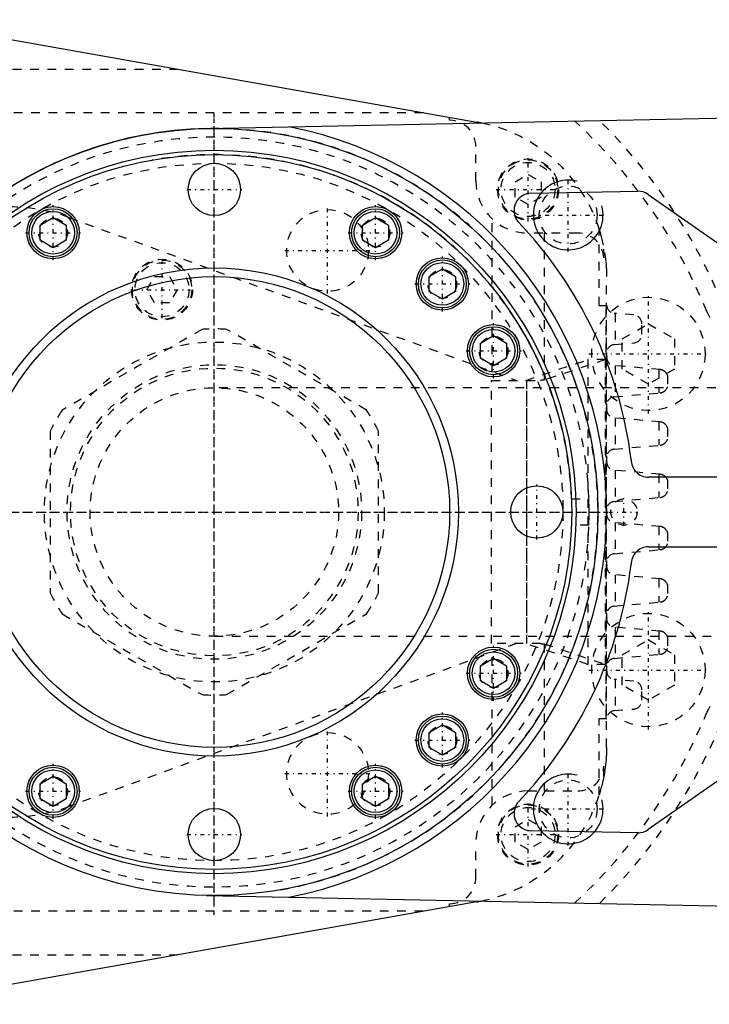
# Model space of a CAD drawing. Extents: x -394 to 171, y -70 to 70.
# Tile 3 of 5: x -242 to -163, y -56 to 56. Entities that reach past the tile are written whole.
import ezdxf

# ---------------------------------------------------------------- set-up
doc = ezdxf.new("R2010")
doc.units = 0
doc.linetypes.add('CENTER', pattern=[1.5, 0.45, -0.5, 0.05, -0.5])
doc.linetypes.add('DASHED', pattern=[2, 1, -1])
for name, color, linetype in [('AM_0', 7, 'CONTINUOUS'), ('AM_10', 7, 'CONTINUOUS'), ('AM_3', 7, 'DASHED'), ('AM_7', 7, 'CENTER')]:
    doc.layers.add(name, color=color, linetype=linetype)

msp = doc.modelspace()

# ---------------------------------------------------------------- linework, layer by layer
at = {"layer": 'AM_0', "color": 7, "linetype": 'CONTINUOUS'}
for p, q in [((-256.35, 56.48), (-189.87, 44.73)), ((-220.9, 43.99), (-33.69, 47.82)), ((-183.66, 36.57), (-171.43, 36.8)), ((-170.24, 36.44), (-129.17, 7.64)), ((-240, 32.91), (-238.5, 33.77)), ((-240, 31.18), (-240, 32.91)), ((-238.5, 33.77), (-237, 32.91)), ((-237, 32.91), (-237, 31.18)), ((-203, 32.91), (-201.5, 33.77)), ((-203, 31.18), (-203, 32.91)), ((-201.5, 33.77), (-200, 32.91)), ((-200, 32.91), (-200, 31.18)), ((-238.5, 30.31), (-240, 31.18)), ((-237, 31.18), (-238.5, 30.31)), ((-201.5, 30.31), (-203, 31.18)), ((-200, 31.18), (-201.5, 30.31)), ((-195.34, 27.03), (-193.84, 27.89)), ((-193.84, 27.89), (-192.34, 27.03)), ((-195.34, 25.3), (-195.34, 27.03)), ((-192.34, 27.03), (-192.34, 25.3)), ((-193.84, 24.43), (-195.34, 25.3)), ((-192.34, 25.3), (-193.84, 24.43)), ((-189.46, 19.37), (-187.96, 20.23)), ((-189.46, 17.63), (-189.46, 19.37)), ((-187.96, 20.23), (-186.46, 19.37)), ((-186.46, 19.37), (-186.46, 17.63)), ((-187.96, 16.77), (-189.46, 17.63)), ((-186.46, 17.63), (-187.96, 16.77)), ((-130.32, 4), (-170.18, 4)), ((-170.18, -4), (-130.32, -4)), ((-129.17, -7.64), (-170.24, -36.44)), ((-189.46, -17.63), (-187.96, -16.77)), ((-187.96, -16.77), (-186.46, -17.63)), ((-189.46, -19.37), (-189.46, -17.63)), ((-186.46, -17.63), (-186.46, -19.37)), ((-187.96, -20.23), (-189.46, -19.37)), ((-186.46, -19.37), (-187.96, -20.23)), ((-195.34, -25.3), (-193.84, -24.43)), ((-193.84, -24.43), (-192.34, -25.3)), ((-195.34, -27.03), (-195.34, -25.3)), ((-192.34, -25.3), (-192.34, -27.03)), ((-193.84, -27.89), (-195.34, -27.03)), ((-192.34, -27.03), (-193.84, -27.89)), ((-240, -31.18), (-238.5, -30.31)), ((-238.5, -30.31), (-237, -31.18)), ((-203, -31.18), (-201.5, -30.31)), ((-201.5, -30.31), (-200, -31.18)), ((-240, -32.91), (-240, -31.18)), ((-237, -31.18), (-237, -32.91)), ((-203, -32.91), (-203, -31.18)), ((-200, -31.18), (-200, -32.91)), ((-238.5, -33.77), (-240, -32.91)), ((-237, -32.91), (-238.5, -33.77)), ((-201.5, -33.77), (-203, -32.91)), ((-200, -32.91), (-201.5, -33.77)), ((-171.43, -36.8), (-183.66, -36.57)), ((-220.9, -43.99), (-33.69, -47.82)), ((-189.87, -44.73), (-256.35, -56.48))]:
    msp.add_line(p, q, dxfattribs=at)
for centre, radius in [((-220, 0), 44), ((-220, 0), 41.5), ((-220, 0), 41), ((-220, 37), 3), ((-238.5, 32.04), 3), ((-201.5, 32.04), 3), ((-238.5, 32.04), 2.75), ((-238.5, 32.04), 2.45), ((-201.5, 32.04), 2.75), ((-201.5, 32.04), 2.45), ((-193.84, 26.16), 3), ((-193.84, 26.16), 2.75), ((-193.84, 26.16), 2.45), ((-220, 0), 28), ((-220, 0), 27), ((-187.96, 18.5), 3), ((-187.96, 18.5), 2.75), ((-187.96, 18.5), 2.45), ((-183, 0), 3), ((-187.96, -18.5), 3), ((-187.96, -18.5), 2.75), ((-187.96, -18.5), 2.45), ((-193.84, -26.16), 3), ((-193.84, -26.16), 2.75), ((-193.84, -26.16), 2.45), ((-238.5, -32.04), 3), ((-238.5, -32.04), 2.75), ((-201.5, -32.04), 3), ((-201.5, -32.04), 2.75), ((-238.5, -32.04), 2.45), ((-201.5, -32.04), 2.45), ((-220, -37), 3)]:
    msp.add_circle(centre, radius, dxfattribs=at)
for centre, radius, start, end in [((-220, 0), 45, 280.9295, 79.0705), ((-193, 27), 18, 78.4474, 79.9766), ((-220, 0), 44, 91.172, 165.5225), ((-183.62, 34.57), 2, 91.0774, 216.7851), ((-171.39, 34.8), 2, 54.9603, 91.0774), ((-220, 0), 48.2, 7.196, 43.8182), ((-170.18, 6), 2, 178.9203, 270), ((-220, 0), 43, 358.0009, 1.9991), ((-170.18, -6), 2, 90, 181.0797), ((-220, 0), 48.2, 316.1818, 352.804), ((-183.62, -34.57), 2, 143.2149, 268.9226), ((-171.39, -34.8), 2, 268.9226, 305.0397), ((-193, -27), 18, 280.0234, 281.5526)]:
    msp.add_arc(centre, radius, start, end, dxfattribs=at)
at = {"layer": 'AM_10', "color": 7, "linetype": 'CONTINUOUS'}
for centre in [(-179.4, 34.07), (-179.4, -34.07)]:
    msp.add_arc(centre, 4, 75, 15, dxfattribs=at)
at = {"layer": 'AM_3', "color": 6, "linetype": 'DASHED'}
for p, q in [((-317.14, 50.81), (-224.27, 50.81)), ((-196.02, 45.81), (-304.21, 45.81)), ((-193, 44.94), (-193, 45.28)), ((-190, 38), (-190, 41.94)), ((-185.5, 37.87), (-184, 38.73)), ((-184, 38.73), (-182.5, 37.87)), ((-185.5, 36.13), (-185.5, 37.87)), ((-182.5, 37.87), (-182.5, 36.13)), ((-184, 35.27), (-185.5, 36.13)), ((-182.5, 36.13), (-184, 35.27)), ((-236.69, 33.79), (-185.33, 15.1)), ((-188.14, 16.12), (-188.14, 33.65)), ((-178.31, 32), (-184, 32)), ((-182.14, 32), (-182.14, 15.13)), ((-175.86, 23.7), (-175.86, 32.48)), ((-175.31, 29.16), (-175.31, 30.35)), ((-227.73, 25.5), (-226.87, 27)), ((-226.87, 27), (-225.13, 27)), ((-225.13, 27), (-224.27, 25.5)), ((-175, -27), (-175, 27)), ((-226.87, 24), (-227.73, 25.5)), ((-224.27, 25.5), (-225.13, 24)), ((-225.13, 24), (-226.87, 24)), ((-175.86, 23.7), (-174.98, 23.7)), ((-175.03, 23.7), (-175.03, -23.7)), ((-175.03, -23.7), (-175.03, 23.7)), ((-171.86, 22.6), (-174.11, 22.79)), ((-174.03, 22.79), (-174.03, 19.21)), ((-173.2, 19.86), (-170.2, 21.59)), ((-170.95, 20.4), (-170.95, 21.6)), ((-170.2, 21.59), (-167.2, 19.86)), ((-221.41, 20.95), (-237.44, 11.7)), ((-202.56, 11.7), (-218.59, 20.95)), ((-174.11, 19.21), (-171.86, 19.4)), ((-173.2, 16.4), (-173.2, 19.86)), ((-167.2, 19.86), (-167.2, 16.4)), ((-174.98, 17.89), (-174.98, 18.26)), ((-184.26, 15.1), (-177.14, 17.48)), ((-175.12, 17.48), (-182.14, 15.13)), ((-175.12, 17.48), (-177.14, 17.48)), ((-177.14, 17.48), (-177.14, -17.48)), ((-175.12, -17.48), (-175.12, 17.48)), ((-168.86, 16.33), (-174.11, 16.8)), ((-174.03, 16.79), (-174.03, 13.22)), ((-170.2, 14.66), (-173.2, 16.4)), ((-167.2, 16.4), (-170.2, 14.66)), ((-169, 16.35), (-169, 13.66)), ((-188.2, 15.1), (-182.56, 15.1)), ((-188.2, -15.1), (-188.2, 15.1)), ((-184.2, 15.1), (-184.2, -15.1)), ((-184.14, -15.1), (-184.14, 15.1)), ((-168, 15.65), (-168, 14.36)), ((-90.45, 14.25), (-220, 14.25)), ((-174.11, 13.21), (-168.86, 13.67)), ((-174.98, 11.89), (-174.98, 12.39)), ((-168.86, 10.33), (-174.11, 10.8)), ((-174.03, 10.79), (-174.03, 7.22)), ((-169, 10.35), (-169, 7.66)), ((-238.85, 9.26), (-238.85, -9.26)), ((-201.15, -9.26), (-201.15, 9.26)), ((-168, 9.65), (-168, 8.36)), ((-174.11, 7.21), (-168.86, 7.67)), ((-174.98, 5.89), (-174.98, 6.39)), ((-168.86, 4.33), (-174.11, 4.8)), ((-174.03, 4.79), (-174.03, 1.22)), ((-169, 4.35), (-169, 1.66)), ((-168, 3.65), (-168, 2.36)), ((-179.03, 1.5), (-177.03, 1.5)), ((-174.11, 1.21), (-168.86, 1.67)), ((-174.98, -0.11), (-174.98, 0.39)), ((-177.03, -1.5), (-179.03, -1.5)), ((-168.86, -1.67), (-174.11, -1.2)), ((-174.03, -1.21), (-174.03, -4.78)), ((-169, -1.65), (-169, -4.34)), ((-168, -2.35), (-168, -3.64)), ((-174.11, -4.79), (-168.86, -4.33)), ((-174.98, -6.11), (-174.98, -5.61)), ((-168.86, -7.67), (-174.11, -7.2)), ((-174.03, -7.21), (-174.03, -10.78)), ((-169, -7.65), (-169, -10.34)), ((-168, -8.35), (-168, -9.64)), ((-174.11, -10.79), (-168.86, -10.33)), ((-237.44, -11.7), (-221.41, -20.95)), ((-218.59, -20.95), (-202.56, -11.7)), ((-174.98, -12.11), (-174.98, -11.61)), ((-168.86, -13.67), (-174.11, -13.2)), ((-174.03, -13.21), (-174.03, -16.78)), ((-220, -14.25), (-90.45, -14.25)), ((-173.2, -16.4), (-170.2, -14.66)), ((-170.2, -14.66), (-167.2, -16.4)), ((-169, -13.65), (-169, -16.34)), ((-168, -14.35), (-168, -15.64)), ((-185.33, -15.1), (-236.69, -33.79)), ((-182.56, -15.1), (-188.2, -15.1)), ((-177.14, -17.48), (-184.26, -15.1)), ((-182.14, -15.13), (-175.12, -17.48)), ((-182.14, -15.13), (-182.14, -32)), ((-188.14, -33.65), (-188.14, -16.12)), ((-174.11, -16.79), (-168.86, -16.33)), ((-173.2, -19.86), (-173.2, -16.4)), ((-167.2, -16.4), (-167.2, -19.86)), ((-175.12, -17.48), (-177.14, -17.48)), ((-174.98, -18.26), (-174.98, -17.61)), ((-171.86, -19.4), (-174.11, -19.21)), ((-174.03, -19.21), (-174.03, -22.79)), ((-170.2, -21.59), (-173.2, -19.86)), ((-167.2, -19.86), (-170.2, -21.59)), ((-170.95, -21.6), (-170.95, -20.4)), ((-175.86, -23.7), (-174.98, -23.7)), ((-175.86, -32.48), (-175.86, -23.7)), ((-174.11, -22.79), (-171.86, -22.6)), ((-175.31, -30.35), (-175.31, -29.16)), ((-184, -32), (-178.31, -32)), ((-185.5, -36.13), (-184, -35.27)), ((-185.5, -37.87), (-185.5, -36.13)), ((-184, -35.27), (-182.5, -36.13)), ((-182.5, -36.13), (-182.5, -37.87)), ((-190, -41.94), (-190, -38)), ((-184, -38.73), (-185.5, -37.87)), ((-182.5, -37.87), (-184, -38.73)), ((-193, -45.28), (-193, -44.94)), ((-196.02, -45.81), (-304.21, -45.81)), ((-317.14, -50.81), (-224.27, -50.81))]:
    msp.add_line(p, q, dxfattribs=at)
for points in [[(-175.86, 32.48, 0), (-175.6, 31.59, 0), (-175.22, 29.77, 0), (-175.08, 28.7, 0), (-175.05, 28.39, 0), (-175.04, 28.21, 0), (-175.04, 28.16, 0), (-175.03, 28.11, 0), (-175.03, 28.08, 0), (-175.03, 28.06, 0), (-175.03, 28.01, 0), (-175.03, 27.95, 0), (-175.02, 27.93, 0), (-175.02, 27.9, 0), (-175.02, 27.85, 0), (-175.02, 27.8, 0), (-175.02, 27.77, 0), (-175.02, 27.75, 0), (-175.01, 27.7, 0), (-175.01, 27.64, 0), (-175.01, 27.59, 0), (-175.01, 27.54, 0), (-175.01, 27.49, 0), (-175.01, 27.46, 0), (-175.01, 27.44, 0), (-175, 27.39, 0), (-175, 27.36, 0), (-175, 27.35, 0), (-175, 27.34, 0), (-175, 27.34, 0), (-175, 27.33, 0), (-175, 27.32, 0), (-175, 27.31, 0), (-175, 27.31, 0), (-175, 27.3, 0), (-175, 27.29, 0), (-175, 27.28, 0), (-175, 27.28, 0), (-175, 27.27, 0), (-175, 27.26, 0), (-175, 27.25, 0), (-175, 27.25, 0), (-175, 27.24, 0), (-175, 27.23, 0), (-175, 27.23, 0), (-175, 27.22, 0), (-175, 27.21, 0), (-175, 27.2, 0), (-175, 27.19, 0), (-175, 27.18, 0), (-175, 27.18, 0), (-175, 27.18, 0), (-175, 27.17, 0), (-175, 27.16, 0), (-175, 27.15, 0), (-175, 27.15, 0), (-175, 27.14, 0), (-175, 27.13, 0), (-175, 27.13, 0), (-175, 27.12, 0), (-175, 27.12, 0), (-175, 27.11, 0), (-175, 27.1, 0), (-175, 27.09, 0), (-175, 27.08, 0), (-175, 27.08, 0), (-175, 27.07, 0), (-175, 27.06, 0), (-175, 27.06, 0), (-175, 27.05, 0), (-175, 27.04, 0), (-175, 27.03, 0), (-175, 27.03, 0), (-175, 27.02, 0), (-175, 27.01, 0), (-175, 27, 0), (-175, 27, 0)], [(-163.5, 22.99, 0), (-163.5, 22.99, 0), (-163.5, 22.99, 0), (-163.5, 22.99, 0), (-163.5, 22.99, 0), (-163.5, 22.99, 0), (-163.5, 22.99, 0), (-163.5, 22.99, 0), (-163.5, 22.99, 0), (-163.5, 22.99, 0), (-163.5, 22.99, 0), (-163.5, 22.99, 0), (-163.5, 22.99, 0), (-163.5, 22.99, 0), (-163.5, 22.99, 0), (-163.5, 22.99, 0), (-163.5, 22.99, 0), (-163.5, 22.99, 0), (-163.5, 22.99, 0), (-163.5, 22.99, 0), (-163.5, 22.99, 0), (-163.5, 22.99, 0), (-163.5, 22.99, 0), (-163.5, 22.99, 0), (-163.5, 22.99, 0), (-163.5, 22.99, 0), (-163.5, 22.99, 0), (-163.5, 22.99, 0), (-163.5, 22.98, 0), (-163.5, 22.98, 0), (-163.5, 22.98, 0), (-163.5, 22.98, 0), (-163.5, 22.98, 0), (-163.5, 22.98, 0), (-163.5, 22.98, 0), (-163.5, 22.98, 0), (-163.49, 22.98, 0), (-163.49, 22.98, 0), (-163.49, 22.98, 0), (-163.49, 22.97, 0), (-163.49, 22.97, 0), (-163.49, 22.97, 0), (-163.49, 22.97, 0), (-163.48, 22.96, 0), (-163.48, 22.95, 0), (-163.48, 22.95, 0), (-163.48, 22.94, 0), (-163.47, 22.93, 0), (-163.47, 22.93, 0), (-163.47, 22.92, 0), (-163.46, 22.91, 0), (-163.46, 22.9, 0), (-163.46, 22.9, 0), (-163.44, 22.86, 0), (-163.39, 22.76, 0), (-163.32, 22.63, 0), (-163.24, 22.48, 0), (-163.14, 22.32, 0)], [(-168, 15.65, 0), (-168, 15.65, 0), (-168, 15.65, 0), (-168, 15.65, 0), (-168, 15.65, 0), (-168, 15.65, 0), (-168, 15.66, 0), (-168, 15.66, 0), (-168, 15.66, 0), (-168.01, 15.67, 0), (-168.01, 15.67, 0), (-168.01, 15.67, 0), (-168.01, 15.67, 0), (-168.01, 15.68, 0), (-168.01, 15.68, 0), (-168.01, 15.69, 0), (-168.02, 15.69, 0), (-168.02, 15.7, 0), (-168.02, 15.7, 0), (-168.02, 15.71, 0), (-168.02, 15.71, 0), (-168.03, 15.72, 0), (-168.03, 15.72, 0), (-168.03, 15.73, 0), (-168.03, 15.73, 0), (-168.03, 15.74, 0), (-168.04, 15.74, 0), (-168.04, 15.75, 0), (-168.04, 15.75, 0), (-168.04, 15.76, 0), (-168.06, 15.79, 0), (-168.08, 15.84, 0), (-168.11, 15.89, 0), (-168.15, 15.94, 0), (-168.19, 15.99, 0), (-168.21, 16.02, 0), (-168.24, 16.04, 0), (-168.27, 16.07, 0), (-168.28, 16.08, 0), (-168.29, 16.09, 0), (-168.29, 16.09, 0), (-168.3, 16.09, 0), (-168.3, 16.1, 0), (-168.31, 16.11, 0), (-168.32, 16.12, 0), (-168.33, 16.12, 0), (-168.34, 16.13, 0), (-168.35, 16.14, 0), (-168.35, 16.14, 0), (-168.36, 16.15, 0), (-168.37, 16.15, 0), (-168.38, 16.16, 0), (-168.39, 16.17, 0), (-168.41, 16.18, 0), (-168.41, 16.18, 0), (-168.42, 16.18, 0), (-168.43, 16.19, 0), (-168.44, 16.2, 0), (-168.45, 16.2, 0), (-168.46, 16.21, 0), (-168.47, 16.22, 0), (-168.48, 16.22, 0), (-168.49, 16.22, 0), (-168.5, 16.23, 0), (-168.51, 16.24, 0), (-168.52, 16.24, 0), (-168.54, 16.25, 0), (-168.55, 16.25, 0), (-168.55, 16.26, 0), (-168.56, 16.26, 0), (-168.57, 16.26, 0), (-168.59, 16.27, 0), (-168.6, 16.27, 0), (-168.6, 16.27, 0), (-168.62, 16.28, 0), (-168.63, 16.28, 0), (-168.64, 16.29, 0), (-168.64, 16.29, 0), (-168.66, 16.29, 0), (-168.67, 16.3, 0), (-168.69, 16.3, 0), (-168.7, 16.31, 0), (-168.72, 16.31, 0), (-168.72, 16.31, 0), (-168.73, 16.31, 0), (-168.75, 16.32, 0), (-168.76, 16.32, 0), (-168.78, 16.32, 0), (-168.79, 16.32, 0), (-168.81, 16.33, 0), (-168.82, 16.33, 0), (-168.82, 16.33, 0), (-168.84, 16.33, 0), (-168.85, 16.33, 0), (-168.86, 16.33, 0)], [(-182.14, 15.13, 0), (-182.15, 15.13, 0), (-182.15, 15.13, 0), (-182.16, 15.13, 0), (-182.17, 15.13, 0), (-182.18, 15.13, 0), (-182.19, 15.12, 0), (-182.2, 15.12, 0), (-182.22, 15.12, 0), (-182.24, 15.12, 0), (-182.26, 15.12, 0), (-182.27, 15.12, 0), (-182.29, 15.12, 0), (-182.31, 15.11, 0), (-182.34, 15.11, 0), (-182.37, 15.11, 0), (-182.4, 15.11, 0), (-182.43, 15.11, 0), (-182.45, 15.11, 0), (-182.46, 15.1, 0), (-182.5, 15.1, 0), (-182.54, 15.1, 0), (-182.56, 15.1, 0)], [(-168.86, 13.67, 0), (-168.85, 13.67, 0), (-168.84, 13.68, 0), (-168.82, 13.68, 0), (-168.82, 13.68, 0), (-168.81, 13.68, 0), (-168.79, 13.68, 0), (-168.78, 13.69, 0), (-168.76, 13.69, 0), (-168.75, 13.69, 0), (-168.73, 13.69, 0), (-168.72, 13.7, 0), (-168.72, 13.7, 0), (-168.7, 13.7, 0), (-168.69, 13.71, 0), (-168.67, 13.71, 0), (-168.66, 13.71, 0), (-168.64, 13.72, 0), (-168.64, 13.72, 0), (-168.63, 13.72, 0), (-168.62, 13.73, 0), (-168.6, 13.73, 0), (-168.6, 13.74, 0), (-168.59, 13.74, 0), (-168.57, 13.74, 0), (-168.56, 13.75, 0), (-168.55, 13.75, 0), (-168.55, 13.75, 0), (-168.54, 13.76, 0), (-168.52, 13.77, 0), (-168.51, 13.77, 0), (-168.5, 13.78, 0), (-168.49, 13.78, 0), (-168.48, 13.79, 0), (-168.47, 13.79, 0), (-168.46, 13.8, 0), (-168.45, 13.8, 0), (-168.44, 13.81, 0), (-168.43, 13.82, 0), (-168.42, 13.82, 0), (-168.41, 13.83, 0), (-168.41, 13.83, 0), (-168.39, 13.84, 0), (-168.38, 13.85, 0), (-168.37, 13.85, 0), (-168.36, 13.86, 0), (-168.35, 13.87, 0), (-168.35, 13.87, 0), (-168.34, 13.87, 0), (-168.33, 13.88, 0), (-168.32, 13.89, 0), (-168.31, 13.9, 0), (-168.3, 13.91, 0), (-168.3, 13.91, 0), (-168.29, 13.92, 0), (-168.29, 13.92, 0), (-168.28, 13.93, 0), (-168.27, 13.94, 0), (-168.24, 13.97, 0), (-168.21, 13.99, 0), (-168.19, 14.02, 0), (-168.15, 14.07, 0), (-168.11, 14.12, 0), (-168.08, 14.17, 0), (-168.06, 14.22, 0), (-168.04, 14.25, 0), (-168.04, 14.25, 0), (-168.04, 14.26, 0), (-168.04, 14.26, 0), (-168.03, 14.27, 0), (-168.03, 14.27, 0), (-168.03, 14.28, 0), (-168.03, 14.28, 0), (-168.03, 14.29, 0), (-168.02, 14.29, 0), (-168.02, 14.3, 0), (-168.02, 14.3, 0), (-168.02, 14.31, 0), (-168.02, 14.31, 0), (-168.01, 14.32, 0), (-168.01, 14.32, 0), (-168.01, 14.33, 0), (-168.01, 14.33, 0), (-168.01, 14.34, 0), (-168.01, 14.34, 0), (-168.01, 14.34, 0), (-168, 14.35, 0), (-168, 14.35, 0), (-168, 14.35, 0), (-168, 14.35, 0), (-168, 14.35, 0), (-168, 14.36, 0), (-168, 14.36, 0), (-168, 14.36, 0), (-168, 14.36, 0)], [(-168, 9.65, 0), (-168, 9.65, 0), (-168, 9.65, 0), (-168, 9.65, 0), (-168, 9.65, 0), (-168, 9.65, 0), (-168, 9.66, 0), (-168, 9.66, 0), (-168, 9.66, 0), (-168.01, 9.67, 0), (-168.01, 9.67, 0), (-168.01, 9.67, 0), (-168.01, 9.67, 0), (-168.01, 9.68, 0), (-168.01, 9.68, 0), (-168.01, 9.69, 0), (-168.02, 9.69, 0), (-168.02, 9.7, 0), (-168.02, 9.7, 0), (-168.02, 9.71, 0), (-168.02, 9.71, 0), (-168.03, 9.72, 0), (-168.03, 9.72, 0), (-168.03, 9.73, 0), (-168.03, 9.73, 0), (-168.03, 9.74, 0), (-168.04, 9.74, 0), (-168.04, 9.75, 0), (-168.04, 9.75, 0), (-168.04, 9.76, 0), (-168.06, 9.79, 0), (-168.08, 9.84, 0), (-168.11, 9.89, 0), (-168.15, 9.94, 0), (-168.19, 9.99, 0), (-168.21, 10.02, 0), (-168.24, 10.04, 0), (-168.27, 10.07, 0), (-168.28, 10.08, 0), (-168.29, 10.09, 0), (-168.29, 10.09, 0), (-168.3, 10.09, 0), (-168.3, 10.1, 0), (-168.31, 10.11, 0), (-168.32, 10.12, 0), (-168.33, 10.12, 0), (-168.34, 10.13, 0), (-168.35, 10.14, 0), (-168.35, 10.14, 0), (-168.36, 10.15, 0), (-168.37, 10.15, 0), (-168.38, 10.16, 0), (-168.39, 10.17, 0), (-168.41, 10.18, 0), (-168.41, 10.18, 0), (-168.42, 10.18, 0), (-168.43, 10.19, 0), (-168.44, 10.2, 0), (-168.45, 10.2, 0), (-168.46, 10.21, 0), (-168.47, 10.22, 0), (-168.48, 10.22, 0), (-168.49, 10.22, 0), (-168.5, 10.23, 0), (-168.51, 10.24, 0), (-168.52, 10.24, 0), (-168.54, 10.25, 0), (-168.55, 10.25, 0), (-168.55, 10.26, 0), (-168.56, 10.26, 0), (-168.57, 10.26, 0), (-168.59, 10.27, 0), (-168.6, 10.27, 0), (-168.6, 10.27, 0), (-168.62, 10.28, 0), (-168.63, 10.28, 0), (-168.64, 10.29, 0), (-168.64, 10.29, 0), (-168.66, 10.29, 0), (-168.67, 10.3, 0), (-168.69, 10.3, 0), (-168.7, 10.31, 0), (-168.72, 10.31, 0), (-168.72, 10.31, 0), (-168.73, 10.31, 0), (-168.75, 10.32, 0), (-168.76, 10.32, 0), (-168.78, 10.32, 0), (-168.79, 10.32, 0), (-168.81, 10.33, 0), (-168.82, 10.33, 0), (-168.82, 10.33, 0), (-168.84, 10.33, 0), (-168.85, 10.33, 0), (-168.86, 10.33, 0)], [(-168.86, 7.67, 0), (-168.85, 7.67, 0), (-168.84, 7.68, 0), (-168.82, 7.68, 0), (-168.82, 7.68, 0), (-168.81, 7.68, 0), (-168.79, 7.68, 0), (-168.78, 7.69, 0), (-168.76, 7.69, 0), (-168.75, 7.69, 0), (-168.73, 7.69, 0), (-168.72, 7.7, 0), (-168.72, 7.7, 0), (-168.7, 7.7, 0), (-168.69, 7.71, 0), (-168.67, 7.71, 0), (-168.66, 7.71, 0), (-168.64, 7.72, 0), (-168.64, 7.72, 0), (-168.63, 7.72, 0), (-168.62, 7.73, 0), (-168.6, 7.73, 0), (-168.6, 7.74, 0), (-168.59, 7.74, 0), (-168.57, 7.74, 0), (-168.56, 7.75, 0), (-168.55, 7.75, 0), (-168.55, 7.75, 0), (-168.54, 7.76, 0), (-168.52, 7.77, 0), (-168.51, 7.77, 0), (-168.5, 7.78, 0), (-168.49, 7.78, 0), (-168.48, 7.79, 0), (-168.47, 7.79, 0), (-168.46, 7.8, 0), (-168.45, 7.8, 0), (-168.44, 7.81, 0), (-168.43, 7.82, 0), (-168.42, 7.82, 0), (-168.41, 7.83, 0), (-168.41, 7.83, 0), (-168.39, 7.84, 0), (-168.38, 7.85, 0), (-168.37, 7.85, 0), (-168.36, 7.86, 0), (-168.35, 7.87, 0), (-168.35, 7.87, 0), (-168.34, 7.87, 0), (-168.33, 7.88, 0), (-168.32, 7.89, 0), (-168.31, 7.9, 0), (-168.3, 7.91, 0), (-168.3, 7.91, 0), (-168.29, 7.92, 0), (-168.29, 7.92, 0), (-168.28, 7.93, 0), (-168.27, 7.94, 0), (-168.24, 7.97, 0), (-168.21, 7.99, 0), (-168.19, 8.02, 0), (-168.15, 8.07, 0), (-168.11, 8.12, 0), (-168.08, 8.17, 0), (-168.06, 8.22, 0), (-168.04, 8.25, 0), (-168.04, 8.25, 0), (-168.04, 8.26, 0), (-168.04, 8.26, 0), (-168.03, 8.27, 0), (-168.03, 8.27, 0), (-168.03, 8.28, 0), (-168.03, 8.28, 0), (-168.03, 8.29, 0), (-168.02, 8.29, 0), (-168.02, 8.3, 0), (-168.02, 8.3, 0), (-168.02, 8.31, 0), (-168.02, 8.31, 0), (-168.01, 8.32, 0), (-168.01, 8.32, 0), (-168.01, 8.33, 0), (-168.01, 8.33, 0), (-168.01, 8.34, 0), (-168.01, 8.34, 0), (-168.01, 8.34, 0), (-168, 8.35, 0), (-168, 8.35, 0), (-168, 8.35, 0), (-168, 8.35, 0), (-168, 8.35, 0), (-168, 8.36, 0), (-168, 8.36, 0), (-168, 8.36, 0), (-168, 8.36, 0)], [(-168.2, 4, 0), (-168.21, 4.01, 0), (-168.24, 4.04, 0), (-168.26, 4.06, 0), (-168.28, 4.08, 0), (-168.29, 4.09, 0), (-168.32, 4.11, 0), (-168.35, 4.14, 0), (-168.38, 4.16, 0), (-168.42, 4.18, 0), (-168.45, 4.2, 0), (-168.47, 4.21, 0), (-168.49, 4.22, 0), (-168.53, 4.24, 0), (-168.57, 4.26, 0), (-168.61, 4.28, 0), (-168.65, 4.29, 0), (-168.7, 4.3, 0), (-168.72, 4.31, 0), (-168.74, 4.32, 0), (-168.79, 4.32, 0), (-168.84, 4.33, 0), (-168.86, 4.33, 0)], [(-168, 3.65, 0), (-168, 3.65, 0), (-168, 3.65, 0), (-168, 3.65, 0), (-168, 3.65, 0), (-168, 3.65, 0), (-168, 3.65, 0), (-168, 3.65, 0), (-168, 3.65, 0), (-168, 3.65, 0), (-168, 3.65, 0), (-168, 3.66, 0), (-168, 3.66, 0), (-168, 3.66, 0), (-168, 3.66, 0), (-168, 3.66, 0), (-168, 3.66, 0), (-168, 3.66, 0), (-168.01, 3.66, 0), (-168.01, 3.67, 0), (-168.01, 3.67, 0), (-168.01, 3.67, 0), (-168.01, 3.67, 0), (-168.01, 3.67, 0), (-168.01, 3.67, 0), (-168.01, 3.68, 0), (-168.01, 3.68, 0), (-168.01, 3.68, 0), (-168.01, 3.68, 0), (-168.01, 3.68, 0), (-168.02, 3.69, 0), (-168.02, 3.71, 0), (-168.03, 3.73, 0), (-168.04, 3.75, 0), (-168.05, 3.77, 0), (-168.05, 3.78, 0), (-168.06, 3.79, 0), (-168.07, 3.82, 0), (-168.09, 3.84, 0), (-168.1, 3.86, 0), (-168.12, 3.89, 0), (-168.13, 3.91, 0), (-168.14, 3.93, 0), (-168.15, 3.94, 0), (-168.17, 3.96, 0), (-168.19, 3.99, 0), (-168.2, 4, 0)], [(-168.86, 1.67, 0), (-168.85, 1.67, 0), (-168.84, 1.68, 0), (-168.82, 1.68, 0), (-168.82, 1.68, 0), (-168.81, 1.68, 0), (-168.79, 1.68, 0), (-168.78, 1.69, 0), (-168.76, 1.69, 0), (-168.75, 1.69, 0), (-168.73, 1.69, 0), (-168.72, 1.7, 0), (-168.72, 1.7, 0), (-168.7, 1.7, 0), (-168.69, 1.71, 0), (-168.67, 1.71, 0), (-168.66, 1.71, 0), (-168.64, 1.72, 0), (-168.64, 1.72, 0), (-168.63, 1.72, 0), (-168.62, 1.73, 0), (-168.6, 1.73, 0), (-168.6, 1.74, 0), (-168.59, 1.74, 0), (-168.57, 1.74, 0), (-168.56, 1.75, 0), (-168.55, 1.75, 0), (-168.55, 1.75, 0), (-168.54, 1.76, 0), (-168.52, 1.77, 0), (-168.51, 1.77, 0), (-168.5, 1.78, 0), (-168.49, 1.78, 0), (-168.48, 1.79, 0), (-168.47, 1.79, 0), (-168.46, 1.8, 0), (-168.45, 1.8, 0), (-168.44, 1.81, 0), (-168.43, 1.82, 0), (-168.42, 1.82, 0), (-168.41, 1.83, 0), (-168.41, 1.83, 0), (-168.39, 1.84, 0), (-168.38, 1.85, 0), (-168.37, 1.85, 0), (-168.36, 1.86, 0), (-168.35, 1.87, 0), (-168.35, 1.87, 0), (-168.34, 1.87, 0), (-168.33, 1.88, 0), (-168.32, 1.89, 0), (-168.31, 1.9, 0), (-168.3, 1.91, 0), (-168.3, 1.91, 0), (-168.29, 1.92, 0), (-168.29, 1.92, 0), (-168.28, 1.93, 0), (-168.27, 1.94, 0), (-168.24, 1.97, 0), (-168.21, 1.99, 0), (-168.19, 2.02, 0), (-168.15, 2.07, 0), (-168.11, 2.12, 0), (-168.08, 2.17, 0), (-168.06, 2.22, 0), (-168.04, 2.25, 0), (-168.04, 2.25, 0), (-168.04, 2.26, 0), (-168.04, 2.26, 0), (-168.03, 2.27, 0), (-168.03, 2.27, 0), (-168.03, 2.28, 0), (-168.03, 2.28, 0), (-168.03, 2.29, 0), (-168.02, 2.29, 0), (-168.02, 2.3, 0), (-168.02, 2.3, 0), (-168.02, 2.31, 0), (-168.02, 2.31, 0), (-168.01, 2.32, 0), (-168.01, 2.32, 0), (-168.01, 2.33, 0), (-168.01, 2.33, 0), (-168.01, 2.34, 0), (-168.01, 2.34, 0), (-168.01, 2.34, 0), (-168, 2.35, 0), (-168, 2.35, 0), (-168, 2.35, 0), (-168, 2.35, 0), (-168, 2.35, 0), (-168, 2.36, 0), (-168, 2.36, 0), (-168, 2.36, 0), (-168, 2.36, 0)], [(-168, -2.35, 0), (-168, -2.35, 0), (-168, -2.35, 0), (-168, -2.35, 0), (-168, -2.35, 0), (-168, -2.35, 0), (-168, -2.34, 0), (-168, -2.34, 0), (-168, -2.34, 0), (-168.01, -2.33, 0), (-168.01, -2.33, 0), (-168.01, -2.33, 0), (-168.01, -2.33, 0), (-168.01, -2.32, 0), (-168.01, -2.32, 0), (-168.01, -2.31, 0), (-168.02, -2.31, 0), (-168.02, -2.3, 0), (-168.02, -2.3, 0), (-168.02, -2.29, 0), (-168.02, -2.29, 0), (-168.03, -2.28, 0), (-168.03, -2.28, 0), (-168.03, -2.27, 0), (-168.03, -2.27, 0), (-168.03, -2.26, 0), (-168.04, -2.26, 0), (-168.04, -2.25, 0), (-168.04, -2.25, 0), (-168.04, -2.24, 0), (-168.06, -2.21, 0), (-168.08, -2.16, 0), (-168.11, -2.11, 0), (-168.15, -2.06, 0), (-168.19, -2.01, 0), (-168.21, -1.98, 0), (-168.24, -1.96, 0), (-168.27, -1.93, 0), (-168.28, -1.92, 0), (-168.29, -1.91, 0), (-168.29, -1.91, 0), (-168.3, -1.91, 0), (-168.3, -1.9, 0), (-168.31, -1.89, 0), (-168.32, -1.88, 0), (-168.33, -1.88, 0), (-168.34, -1.87, 0), (-168.35, -1.86, 0), (-168.35, -1.86, 0), (-168.36, -1.85, 0), (-168.37, -1.85, 0), (-168.38, -1.84, 0), (-168.39, -1.83, 0), (-168.41, -1.82, 0), (-168.41, -1.82, 0), (-168.42, -1.82, 0), (-168.43, -1.81, 0), (-168.44, -1.8, 0), (-168.45, -1.8, 0), (-168.46, -1.79, 0), (-168.47, -1.78, 0), (-168.48, -1.78, 0), (-168.49, -1.78, 0), (-168.5, -1.77, 0), (-168.51, -1.76, 0), (-168.52, -1.76, 0), (-168.54, -1.75, 0), (-168.55, -1.75, 0), (-168.55, -1.74, 0), (-168.56, -1.74, 0), (-168.57, -1.74, 0), (-168.59, -1.73, 0), (-168.6, -1.73, 0), (-168.6, -1.73, 0), (-168.62, -1.72, 0), (-168.63, -1.72, 0), (-168.64, -1.71, 0), (-168.64, -1.71, 0), (-168.66, -1.71, 0), (-168.67, -1.7, 0), (-168.69, -1.7, 0), (-168.7, -1.69, 0), (-168.72, -1.69, 0), (-168.72, -1.69, 0), (-168.73, -1.69, 0), (-168.75, -1.68, 0), (-168.76, -1.68, 0), (-168.78, -1.68, 0), (-168.79, -1.68, 0), (-168.81, -1.67, 0), (-168.82, -1.67, 0), (-168.82, -1.67, 0), (-168.84, -1.67, 0), (-168.85, -1.67, 0), (-168.86, -1.67, 0)], [(-168.86, -4.33, 0), (-168.84, -4.32, 0), (-168.79, -4.32, 0), (-168.74, -4.31, 0), (-168.72, -4.3, 0), (-168.7, -4.3, 0), (-168.66, -4.29, 0), (-168.61, -4.27, 0), (-168.57, -4.26, 0), (-168.53, -4.24, 0), (-168.49, -4.22, 0), (-168.47, -4.21, 0), (-168.46, -4.2, 0), (-168.42, -4.18, 0), (-168.39, -4.16, 0), (-168.36, -4.14, 0), (-168.33, -4.11, 0), (-168.3, -4.09, 0), (-168.28, -4.08, 0), (-168.27, -4.06, 0), (-168.24, -4.04, 0), (-168.22, -4.01, 0), (-168.21, -4, 0)], [(-168.21, -4, 0), (-168.2, -3.99, 0), (-168.18, -3.96, 0), (-168.16, -3.94, 0), (-168.15, -3.92, 0), (-168.14, -3.91, 0), (-168.12, -3.89, 0), (-168.1, -3.86, 0), (-168.09, -3.84, 0), (-168.07, -3.81, 0), (-168.06, -3.79, 0), (-168.06, -3.78, 0), (-168.05, -3.77, 0), (-168.04, -3.74, 0), (-168.03, -3.72, 0), (-168.02, -3.7, 0), (-168.02, -3.69, 0), (-168.01, -3.68, 0), (-168.01, -3.67, 0), (-168.01, -3.67, 0), (-168.01, -3.67, 0), (-168.01, -3.67, 0), (-168.01, -3.67, 0), (-168.01, -3.67, 0), (-168.01, -3.66, 0), (-168.01, -3.66, 0), (-168.01, -3.66, 0), (-168.01, -3.66, 0), (-168.01, -3.66, 0), (-168, -3.66, 0), (-168, -3.66, 0), (-168, -3.65, 0), (-168, -3.65, 0), (-168, -3.65, 0), (-168, -3.65, 0), (-168, -3.65, 0), (-168, -3.65, 0), (-168, -3.65, 0), (-168, -3.65, 0), (-168, -3.64, 0), (-168, -3.64, 0), (-168, -3.64, 0), (-168, -3.64, 0), (-168, -3.64, 0), (-168, -3.64, 0), (-168, -3.64, 0), (-168, -3.64, 0)], [(-168, -8.35, 0), (-168, -8.35, 0), (-168, -8.35, 0), (-168, -8.35, 0), (-168, -8.35, 0), (-168, -8.35, 0), (-168, -8.34, 0), (-168, -8.34, 0), (-168, -8.34, 0), (-168.01, -8.33, 0), (-168.01, -8.33, 0), (-168.01, -8.33, 0), (-168.01, -8.33, 0), (-168.01, -8.32, 0), (-168.01, -8.32, 0), (-168.01, -8.31, 0), (-168.02, -8.31, 0), (-168.02, -8.3, 0), (-168.02, -8.3, 0), (-168.02, -8.29, 0), (-168.02, -8.29, 0), (-168.03, -8.28, 0), (-168.03, -8.28, 0), (-168.03, -8.27, 0), (-168.03, -8.27, 0), (-168.03, -8.26, 0), (-168.04, -8.26, 0), (-168.04, -8.25, 0), (-168.04, -8.25, 0), (-168.04, -8.24, 0), (-168.06, -8.21, 0), (-168.08, -8.16, 0), (-168.11, -8.11, 0), (-168.15, -8.06, 0), (-168.19, -8.01, 0), (-168.21, -7.98, 0), (-168.24, -7.96, 0), (-168.27, -7.93, 0), (-168.28, -7.92, 0), (-168.29, -7.91, 0), (-168.29, -7.91, 0), (-168.3, -7.91, 0), (-168.3, -7.9, 0), (-168.31, -7.89, 0), (-168.32, -7.88, 0), (-168.33, -7.88, 0), (-168.34, -7.87, 0), (-168.35, -7.86, 0), (-168.35, -7.86, 0), (-168.36, -7.85, 0), (-168.37, -7.85, 0), (-168.38, -7.84, 0), (-168.39, -7.83, 0), (-168.41, -7.82, 0), (-168.41, -7.82, 0), (-168.42, -7.82, 0), (-168.43, -7.81, 0), (-168.44, -7.8, 0), (-168.45, -7.8, 0), (-168.46, -7.79, 0), (-168.47, -7.78, 0), (-168.48, -7.78, 0), (-168.49, -7.78, 0), (-168.5, -7.77, 0), (-168.51, -7.76, 0), (-168.52, -7.76, 0), (-168.54, -7.75, 0), (-168.55, -7.75, 0), (-168.55, -7.74, 0), (-168.56, -7.74, 0), (-168.57, -7.74, 0), (-168.59, -7.73, 0), (-168.6, -7.73, 0), (-168.6, -7.73, 0), (-168.62, -7.72, 0), (-168.63, -7.72, 0), (-168.64, -7.71, 0), (-168.64, -7.71, 0), (-168.66, -7.71, 0), (-168.67, -7.7, 0), (-168.69, -7.7, 0), (-168.7, -7.69, 0), (-168.72, -7.69, 0), (-168.72, -7.69, 0), (-168.73, -7.69, 0), (-168.75, -7.68, 0), (-168.76, -7.68, 0), (-168.78, -7.68, 0), (-168.79, -7.68, 0), (-168.81, -7.67, 0), (-168.82, -7.67, 0), (-168.82, -7.67, 0), (-168.84, -7.67, 0), (-168.85, -7.67, 0), (-168.86, -7.67, 0)], [(-168.86, -10.33, 0), (-168.85, -10.33, 0), (-168.84, -10.32, 0), (-168.82, -10.32, 0), (-168.82, -10.32, 0), (-168.81, -10.32, 0), (-168.79, -10.32, 0), (-168.78, -10.31, 0), (-168.76, -10.31, 0), (-168.75, -10.31, 0), (-168.73, -10.31, 0), (-168.72, -10.3, 0), (-168.72, -10.3, 0), (-168.7, -10.3, 0), (-168.69, -10.29, 0), (-168.67, -10.29, 0), (-168.66, -10.29, 0), (-168.64, -10.28, 0), (-168.64, -10.28, 0), (-168.63, -10.28, 0), (-168.62, -10.27, 0), (-168.6, -10.27, 0), (-168.6, -10.26, 0), (-168.59, -10.26, 0), (-168.57, -10.26, 0), (-168.56, -10.25, 0), (-168.55, -10.25, 0), (-168.55, -10.25, 0), (-168.54, -10.24, 0), (-168.52, -10.23, 0), (-168.51, -10.23, 0), (-168.5, -10.22, 0), (-168.49, -10.22, 0), (-168.48, -10.21, 0), (-168.47, -10.21, 0), (-168.46, -10.2, 0), (-168.45, -10.2, 0), (-168.44, -10.19, 0), (-168.43, -10.18, 0), (-168.42, -10.18, 0), (-168.41, -10.17, 0), (-168.41, -10.17, 0), (-168.39, -10.16, 0), (-168.38, -10.15, 0), (-168.37, -10.15, 0), (-168.36, -10.14, 0), (-168.35, -10.13, 0), (-168.35, -10.13, 0), (-168.34, -10.13, 0), (-168.33, -10.12, 0), (-168.32, -10.11, 0), (-168.31, -10.1, 0), (-168.3, -10.09, 0), (-168.3, -10.09, 0), (-168.29, -10.08, 0), (-168.29, -10.08, 0), (-168.28, -10.07, 0), (-168.27, -10.06, 0), (-168.24, -10.03, 0), (-168.21, -10.01, 0), (-168.19, -9.98, 0), (-168.15, -9.93, 0), (-168.11, -9.88, 0), (-168.08, -9.83, 0), (-168.06, -9.78, 0), (-168.04, -9.75, 0), (-168.04, -9.75, 0), (-168.04, -9.74, 0), (-168.04, -9.74, 0), (-168.03, -9.73, 0), (-168.03, -9.73, 0), (-168.03, -9.72, 0), (-168.03, -9.72, 0), (-168.03, -9.71, 0), (-168.02, -9.71, 0), (-168.02, -9.7, 0), (-168.02, -9.7, 0), (-168.02, -9.69, 0), (-168.02, -9.69, 0), (-168.01, -9.68, 0), (-168.01, -9.68, 0), (-168.01, -9.67, 0), (-168.01, -9.67, 0), (-168.01, -9.66, 0), (-168.01, -9.66, 0), (-168.01, -9.66, 0), (-168, -9.65, 0), (-168, -9.65, 0), (-168, -9.65, 0), (-168, -9.65, 0), (-168, -9.65, 0), (-168, -9.64, 0), (-168, -9.64, 0), (-168, -9.64, 0), (-168, -9.64, 0)], [(-168, -14.35, 0), (-168, -14.35, 0), (-168, -14.35, 0), (-168, -14.35, 0), (-168, -14.35, 0), (-168, -14.35, 0), (-168, -14.34, 0), (-168, -14.34, 0), (-168, -14.34, 0), (-168.01, -14.33, 0), (-168.01, -14.33, 0), (-168.01, -14.33, 0), (-168.01, -14.33, 0), (-168.01, -14.32, 0), (-168.01, -14.32, 0), (-168.01, -14.31, 0), (-168.02, -14.31, 0), (-168.02, -14.3, 0), (-168.02, -14.3, 0), (-168.02, -14.29, 0), (-168.02, -14.29, 0), (-168.03, -14.28, 0), (-168.03, -14.28, 0), (-168.03, -14.27, 0), (-168.03, -14.27, 0), (-168.03, -14.26, 0), (-168.04, -14.26, 0), (-168.04, -14.25, 0), (-168.04, -14.25, 0), (-168.04, -14.24, 0), (-168.06, -14.21, 0), (-168.08, -14.16, 0), (-168.11, -14.11, 0), (-168.15, -14.06, 0), (-168.19, -14.01, 0), (-168.21, -13.98, 0), (-168.24, -13.96, 0), (-168.27, -13.93, 0), (-168.28, -13.92, 0), (-168.29, -13.91, 0), (-168.29, -13.91, 0), (-168.3, -13.91, 0), (-168.3, -13.9, 0), (-168.31, -13.89, 0), (-168.32, -13.88, 0), (-168.33, -13.88, 0), (-168.34, -13.87, 0), (-168.35, -13.86, 0), (-168.35, -13.86, 0), (-168.36, -13.85, 0), (-168.37, -13.85, 0), (-168.38, -13.84, 0), (-168.39, -13.83, 0), (-168.41, -13.82, 0), (-168.41, -13.82, 0), (-168.42, -13.82, 0), (-168.43, -13.81, 0), (-168.44, -13.8, 0), (-168.45, -13.8, 0), (-168.46, -13.79, 0), (-168.47, -13.78, 0), (-168.48, -13.78, 0), (-168.49, -13.78, 0), (-168.5, -13.77, 0), (-168.51, -13.76, 0), (-168.52, -13.76, 0), (-168.54, -13.75, 0), (-168.55, -13.75, 0), (-168.55, -13.74, 0), (-168.56, -13.74, 0), (-168.57, -13.74, 0), (-168.59, -13.73, 0), (-168.6, -13.73, 0), (-168.6, -13.73, 0), (-168.62, -13.72, 0), (-168.63, -13.72, 0), (-168.64, -13.71, 0), (-168.64, -13.71, 0), (-168.66, -13.71, 0), (-168.67, -13.7, 0), (-168.69, -13.7, 0), (-168.7, -13.69, 0), (-168.72, -13.69, 0), (-168.72, -13.69, 0), (-168.73, -13.69, 0), (-168.75, -13.68, 0), (-168.76, -13.68, 0), (-168.78, -13.68, 0), (-168.79, -13.68, 0), (-168.81, -13.67, 0), (-168.82, -13.67, 0), (-168.82, -13.67, 0), (-168.84, -13.67, 0), (-168.85, -13.67, 0), (-168.86, -13.67, 0)], [(-182.56, -15.1, 0), (-182.54, -15.1, 0), (-182.5, -15.1, 0), (-182.46, -15.1, 0), (-182.45, -15.11, 0), (-182.43, -15.11, 0), (-182.4, -15.11, 0), (-182.37, -15.11, 0), (-182.34, -15.11, 0), (-182.31, -15.11, 0), (-182.29, -15.12, 0), (-182.27, -15.12, 0), (-182.26, -15.12, 0), (-182.24, -15.12, 0), (-182.22, -15.12, 0), (-182.2, -15.12, 0), (-182.19, -15.12, 0), (-182.18, -15.13, 0), (-182.17, -15.13, 0), (-182.16, -15.13, 0), (-182.15, -15.13, 0), (-182.15, -15.13, 0), (-182.14, -15.13, 0)], [(-168.86, -16.33, 0), (-168.85, -16.33, 0), (-168.84, -16.32, 0), (-168.82, -16.32, 0), (-168.82, -16.32, 0), (-168.81, -16.32, 0), (-168.79, -16.32, 0), (-168.78, -16.31, 0), (-168.76, -16.31, 0), (-168.75, -16.31, 0), (-168.73, -16.31, 0), (-168.72, -16.3, 0), (-168.72, -16.3, 0), (-168.7, -16.3, 0), (-168.69, -16.29, 0), (-168.67, -16.29, 0), (-168.66, -16.29, 0), (-168.64, -16.28, 0), (-168.64, -16.28, 0), (-168.63, -16.28, 0), (-168.62, -16.27, 0), (-168.6, -16.27, 0), (-168.6, -16.26, 0), (-168.59, -16.26, 0), (-168.57, -16.26, 0), (-168.56, -16.25, 0), (-168.55, -16.25, 0), (-168.55, -16.25, 0), (-168.54, -16.24, 0), (-168.52, -16.23, 0), (-168.51, -16.23, 0), (-168.5, -16.22, 0), (-168.49, -16.22, 0), (-168.48, -16.21, 0), (-168.47, -16.21, 0), (-168.46, -16.2, 0), (-168.45, -16.2, 0), (-168.44, -16.19, 0), (-168.43, -16.18, 0), (-168.42, -16.18, 0), (-168.41, -16.17, 0), (-168.41, -16.17, 0), (-168.39, -16.16, 0), (-168.38, -16.15, 0), (-168.37, -16.15, 0), (-168.36, -16.14, 0), (-168.35, -16.13, 0), (-168.35, -16.13, 0), (-168.34, -16.13, 0), (-168.33, -16.12, 0), (-168.32, -16.11, 0), (-168.31, -16.1, 0), (-168.3, -16.09, 0), (-168.3, -16.09, 0), (-168.29, -16.08, 0), (-168.29, -16.08, 0), (-168.28, -16.07, 0), (-168.27, -16.06, 0), (-168.24, -16.03, 0), (-168.21, -16.01, 0), (-168.19, -15.98, 0), (-168.15, -15.93, 0), (-168.11, -15.88, 0), (-168.08, -15.83, 0), (-168.06, -15.78, 0), (-168.04, -15.75, 0), (-168.04, -15.75, 0), (-168.04, -15.74, 0), (-168.04, -15.74, 0), (-168.03, -15.73, 0), (-168.03, -15.73, 0), (-168.03, -15.72, 0), (-168.03, -15.72, 0), (-168.03, -15.71, 0), (-168.02, -15.71, 0), (-168.02, -15.7, 0), (-168.02, -15.7, 0), (-168.02, -15.69, 0), (-168.02, -15.69, 0), (-168.01, -15.68, 0), (-168.01, -15.68, 0), (-168.01, -15.67, 0), (-168.01, -15.67, 0), (-168.01, -15.66, 0), (-168.01, -15.66, 0), (-168.01, -15.66, 0), (-168, -15.65, 0), (-168, -15.65, 0), (-168, -15.65, 0), (-168, -15.65, 0), (-168, -15.65, 0), (-168, -15.64, 0), (-168, -15.64, 0), (-168, -15.64, 0), (-168, -15.64, 0)], [(-163.14, -22.31, 0), (-163.22, -22.45, 0), (-163.3, -22.6, 0), (-163.38, -22.73, 0), (-163.41, -22.8, 0), (-163.43, -22.85, 0), (-163.46, -22.91, 0), (-163.47, -22.92, 0), (-163.47, -22.93, 0), (-163.48, -22.94, 0), (-163.48, -22.94, 0), (-163.48, -22.95, 0), (-163.49, -22.96, 0), (-163.49, -22.97, 0), (-163.49, -22.97, 0), (-163.49, -22.97, 0), (-163.49, -22.98, 0), (-163.49, -22.98, 0), (-163.49, -22.98, 0), (-163.49, -22.98, 0), (-163.49, -22.98, 0), (-163.49, -22.98, 0), (-163.49, -22.98, 0), (-163.49, -22.98, 0), (-163.49, -22.98, 0), (-163.49, -22.98, 0), (-163.49, -22.98, 0), (-163.5, -22.98, 0), (-163.5, -22.98, 0), (-163.5, -22.98, 0), (-163.5, -22.98, 0), (-163.5, -22.98, 0), (-163.5, -22.98, 0), (-163.5, -22.98, 0), (-163.5, -22.99, 0), (-163.5, -22.99, 0), (-163.5, -22.99, 0), (-163.5, -22.99, 0), (-163.5, -22.99, 0), (-163.5, -22.99, 0), (-163.5, -22.99, 0), (-163.5, -22.99, 0), (-163.5, -22.99, 0), (-163.5, -22.99, 0), (-163.5, -22.99, 0), (-163.5, -22.99, 0), (-163.5, -22.99, 0), (-163.5, -22.99, 0), (-163.5, -22.99, 0), (-163.5, -22.99, 0), (-163.5, -22.99, 0)], [(-175, -27, 0), (-175, -27, 0), (-175, -27.01, 0), (-175, -27.02, 0), (-175, -27.03, 0), (-175, -27.03, 0), (-175, -27.04, 0), (-175, -27.05, 0), (-175, -27.06, 0), (-175, -27.06, 0), (-175, -27.07, 0), (-175, -27.08, 0), (-175, -27.08, 0), (-175, -27.09, 0), (-175, -27.1, 0), (-175, -27.11, 0), (-175, -27.12, 0), (-175, -27.12, 0), (-175, -27.13, 0), (-175, -27.13, 0), (-175, -27.14, 0), (-175, -27.15, 0), (-175, -27.15, 0), (-175, -27.16, 0), (-175, -27.17, 0), (-175, -27.18, 0), (-175, -27.18, 0), (-175, -27.18, 0), (-175, -27.19, 0), (-175, -27.2, 0), (-175, -27.21, 0), (-175, -27.22, 0), (-175, -27.23, 0), (-175, -27.23, 0), (-175, -27.24, 0), (-175, -27.25, 0), (-175, -27.25, 0), (-175, -27.26, 0), (-175, -27.27, 0), (-175, -27.28, 0), (-175, -27.28, 0), (-175, -27.29, 0), (-175, -27.3, 0), (-175, -27.31, 0), (-175, -27.31, 0), (-175, -27.32, 0), (-175, -27.33, 0), (-175, -27.34, 0), (-175, -27.34, 0), (-175, -27.35, 0), (-175, -27.36, 0), (-175, -27.39, 0), (-175.01, -27.44, 0), (-175.01, -27.46, 0), (-175.01, -27.49, 0), (-175.01, -27.54, 0), (-175.01, -27.59, 0), (-175.01, -27.64, 0), (-175.01, -27.7, 0), (-175.02, -27.75, 0), (-175.02, -27.77, 0), (-175.02, -27.8, 0), (-175.02, -27.85, 0), (-175.02, -27.9, 0), (-175.02, -27.93, 0), (-175.03, -27.95, 0), (-175.03, -28.01, 0), (-175.03, -28.06, 0), (-175.03, -28.08, 0), (-175.03, -28.11, 0), (-175.04, -28.16, 0), (-175.04, -28.21, 0), (-175.05, -28.39, 0), (-175.08, -28.7, 0), (-175.11, -29.01, 0), (-175.15, -29.31, 0), (-175.19, -29.62, 0), (-175.22, -29.77, 0), (-175.24, -29.93, 0), (-175.29, -30.23, 0), (-175.35, -30.54, 0), (-175.6, -31.59, 0), (-175.86, -32.48, 0)]]:
    msp.add_polyline3d(points, dxfattribs=at)
for centre, radius in [((-220, 0), 40), ((-220, 0), 40), ((-184, 37), 3.5), ((-184, 37), 3.4), ((-184, 37), 3.1), ((-179.4, 34.07), 3.32), ((-207, 30), 4.69), ((-238.5, 32.04), 1.65), ((-201.5, 32.04), 1.65), ((-226, 25.5), 3.5), ((-226, 25.5), 3.4), ((-226, 25.5), 3.1), ((-193.84, 26.16), 1.65), ((-170.2, 18.13), 6.5), ((-220, 0), 19.5), ((-187.96, 18.5), 1.65), ((-220, 0), 16.9), ((-220, 0), 16.5), ((-220, 0), 14.25), ((-173, 0), 1.5), ((-170.2, -18.13), 6.5), ((-187.96, -18.5), 1.65), ((-193.84, -26.16), 1.65), ((-207, -30), 4.69), ((-238.5, -32.04), 1.65), ((-201.5, -32.04), 1.65), ((-179.4, -34.07), 3.32), ((-184, -37), 3.5), ((-184, -37), 3.4), ((-184, -37), 3.1)]:
    msp.add_circle(centre, radius, dxfattribs=at)
for centre, radius, start, end in [((-193, 41.94), 3, 0, 90), ((-193, 27), 18, 17.7335, 78.4474), ((-220, 0), 61, 22.1391, 47.3349), ((-220, 0), 63, 20.4388, 45.4718), ((-220, 0), 43, 1.9991, 358.0009), ((-220, 0), 44, 280, 91.172), ((-220, 0), 41, 2.0967, 100), ((-184, 38), 6, 180, 270), ((-243.53, 15), 20, 69.989, 90), ((-178.31, 29), 3, 3.12, 90), ((-174.03, 23.74), 0.95, 182.4132, 264.9855), ((-171.95, 21.6), 1, 0, 84.9855), ((-158.92, 25), 5, 200.7937, 203.7248), ((-220, 0), 21, 86.1532, 93.8468), ((-171.95, 20.4), 1, 275.0145, 0), ((-174.03, 18.26), 0.95, 95.0145, 180), ((-174.03, 17.75), 0.96, 171.7229, 264.9559), ((-174.03, 12.25), 0.96, 95.0441, 171.7229), ((-220, 0), 21, 146.1532, 153.8468), ((-220, 0), 21, 26.1532, 33.8468), ((-174.03, 11.75), 0.96, 171.7229, 264.9559), ((-174.03, 6.25), 0.96, 95.0441, 171.7229), ((-174.03, 5.75), 0.96, 171.7229, 264.9559), ((-174.03, 0.25), 0.96, 95.0441, 171.7229), ((-174.03, -0.25), 0.96, 171.7229, 264.9559), ((-174.03, -5.75), 0.96, 95.0441, 171.7229), ((-174.03, -6.25), 0.96, 171.7229, 264.9559), ((-220, 0), 21, 206.1532, 213.8468), ((-220, 0), 21, 326.1532, 333.8468), ((-174.03, -11.75), 0.96, 95.0441, 171.7229), ((-174.03, -12.25), 0.96, 171.7229, 264.9559), ((-174.03, -17.75), 0.96, 95.0441, 171.7229), ((-174.03, -18.26), 0.95, 180, 264.9855), ((-171.95, -20.4), 1, 0, 84.9855), ((-220, 0), 21, 266.1532, 273.8468), ((-220, 0), 63, 314.5282, 339.5612), ((-171.95, -21.6), 1, 275.0145, 0), ((-220, 0), 61, 312.6651, 337.8609), ((-174.03, -23.74), 0.95, 95.0145, 177.5868), ((-158.92, -25), 5, 156.2752, 159.2063), ((-178.31, -29), 3, 270, 356.88), ((-184, -38), 6, 90, 180), ((-193, -27), 18, 281.5526, 342.2665), ((-243.53, -15), 20, 270, 290.011), ((-193, -41.94), 3, 270, 0)]:
    msp.add_arc(centre, radius, start, end, dxfattribs=at)
at = {"layer": 'AM_7', "color": 4, "linetype": 'CENTER'}
for p, q in [((-220, -46.2), (-220, 46.2)), ((-220, -45.15), (-220, 45.15)), ((-184, 33.33), (-184, 40.67)), ((-179.4, 29.87), (-179.4, 38.27)), ((-223.15, 37), (-216.85, 37)), ((-187.68, 37), (-180.33, 37)), ((-238.5, 28.89), (-238.5, 35.19)), ((-201.5, 28.89), (-201.5, 35.19)), ((-207, 25.08), (-207, 34.92)), ((-183.6, 34.07), (-175.2, 34.07)), ((-241.65, 32.04), (-235.35, 32.04)), ((-204.65, 32.04), (-198.35, 32.04)), ((-211.92, 30), (-202.08, 30)), ((-226, 22.25), (-226, 28.75)), ((-193.84, 23.01), (-193.84, 29.31)), ((-196.99, 26.16), (-190.69, 26.16)), ((-229.25, 25.5), (-222.75, 25.5)), ((-170.2, 11.3), (-170.2, 24.95)), ((-187.96, 15.35), (-187.96, 21.65)), ((-191.11, 18.5), (-184.81, 18.5)), ((-177.02, 18.13), (-163.37, 18.13)), ((-183, -3.15), (-183, 3.15)), ((-173, -1.57), (-173, 1.57)), ((-266.2, 0), (-171.43, 0)), ((-265.15, 0), (-174.85, 0)), ((-170.2, -24.95), (-170.2, -11.3)), ((-187.96, -21.65), (-187.96, -15.35)), ((-191.11, -18.5), (-184.81, -18.5)), ((-177.02, -18.13), (-163.37, -18.13)), ((-193.84, -29.31), (-193.84, -23.01)), ((-207, -34.92), (-207, -25.08)), ((-196.99, -26.16), (-190.69, -26.16)), ((-238.5, -35.19), (-238.5, -28.89)), ((-201.5, -35.19), (-201.5, -28.89)), ((-211.92, -30), (-202.08, -30)), ((-179.4, -38.27), (-179.4, -29.87)), ((-241.65, -32.04), (-235.35, -32.04)), ((-204.65, -32.04), (-198.35, -32.04)), ((-184, -40.68), (-184, -33.33)), ((-183.6, -34.07), (-175.2, -34.07)), ((-223.15, -37), (-216.85, -37)), ((-187.68, -37), (-180.33, -37))]:
    msp.add_line(p, q, dxfattribs=at)

doc.saveas('drawing.dxf')
